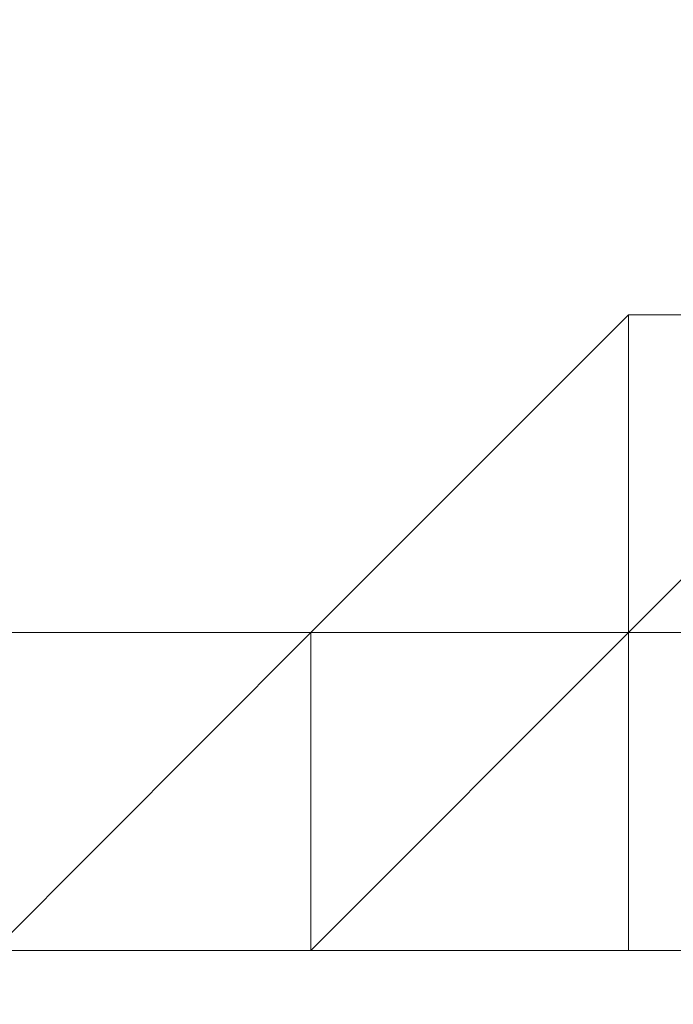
# Model space of a CAD drawing. Header units: inches. Extents: x -79624 to 52587, y -27526 to 10116.
# Tile 191 of 256: x 5658 to 5676, y -7273 to -7245. Entities that reach past the tile are written whole.
import ezdxf
from ezdxf import colors
from ezdxf.entities.mleader import LeaderData, LeaderLine
from ezdxf.math import Vec2, Vec3

# ---------------------------------------------------------------- set-up
doc = ezdxf.new("R2010")
doc.units = ezdxf.units.IN
doc.header["$MEASUREMENT"] = 0
doc.layers.add('- მექანიკური ნაწილი', color=7, linetype='Continuous', lineweight=18)
doc.layers.add('Dimensioning - General', color=7, linetype='Continuous')
doc.styles.add('CT', font='ARIALN.TTF', dxfattribs={"height": 200})
doc.styles.add('GENERATED_STYLE_1', font='txt')
doc.dimstyles.new('GENERATED_STYLE__1', dxfattribs={"dimtxt": 100, "dimasz": 76, "dimexe": 0.18, "dimexo": 0.0625, "dimgap": 0, "dimtad": 0, "dimdec": 0, "dimlfac": 0.1, "dimzin": 0, "dimdsep": 46, "dimtxsty": 'GENERATED_STYLE_1', "dimblk": 'ARROWHEAD_5', "dimblk1": 'ARROWHEAD_5', "dimblk2": 'ARROWHEAD_5', "dimcen": 0.09, "dimse1": 1, "dimse2": 1, "dimclrd": 7, "dimclre": 7, "dimclrt": 7, "dimadec": 0, "dimazin": 0, "dimtfac": 1, "dimtdec": 4, "dimtmove": 0, "dimatfit": 3, "dimfxl": 1, "dimtolj": 1, "dimtzin": 0, "dimarcsym": 0})

# ---------------------------------------------------------------- blocks, each defined once
blk = doc.blocks.new('ARROWHEAD_5')
at = {"linetype": 'Continuous', "lineweight": 0}
blk.add_hatch(color=0, dxfattribs=at).paths.add_polyline_path([(-1, 0.2679), (0, 0), (-1, -0.2679)])
at = {"color": 0, "linetype": 'Continuous', "lineweight": 0}
blk.add_line((0, 0), (-1, 0), dxfattribs=at)
blk = doc.blocks.new('*D249')
at = {"layer": 'Defpoints', "color": 0, "linetype": 'Continuous', "transparency": 16777216}
for p in [(358.556, 209.203), (25258.556, 209.203), (1258.556, -26125.722)]:
    blk.add_point(p, dxfattribs=at)
at = {"layer": 'Dimensioning - General', "color": 7, "linetype": 'Continuous', "lineweight": -2, "transparency": 16777216}
for p, q in [((358.556, 133.203), (358.556, -12795.724)), ((358.556, -26049.722), (358.556, -13148.104))]:
    blk.add_line(p, q, dxfattribs=at)
at = {"layer": 'Dimensioning - General', "color": 7, "linetype": 'Continuous', "lineweight": -2, "transparency": 16777216, "xscale": 76.00000000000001, "yscale": 76.00000000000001, "zscale": 76.00000000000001}
for p, rotation in [((358.556, 209.203), 90), ((358.556, -26125.722), 270)]:
    blk.add_blockref('ARROWHEAD_5', p, dxfattribs=dict(at, rotation=rotation))
at = {"layer": 'Dimensioning - General', "color": 7, "linetype": 'Continuous', "lineweight": 13, "transparency": 16777216, "insert": (358.556, -12971.914), "char_height": 100, "attachment_point": 5, "rotation": 90, "style": 'GENERATED_STYLE_1'}
blk.add_mtext('\\A1;2633', dxfattribs=at)
blk = doc.blocks.new('_DotSmall')
at = {"color": 0, "linetype": 'ByBlock', "const_width": 0.5}
blk.add_lwpolyline([(-0.0625, 0, 1), (0.0625, 0, 1)], format="xyb", close=True, dxfattribs=at)

msp = doc.modelspace()

# ---------------------------------------------------------------- linework, layer by layer
at = {"layer": '- მექანიკური ნაწილი', "color": 7, "lineweight": 0}
for points in [[(5639.14949, -7271.20737), (6330.76563, -7271.20737), (6339.74766, -7199.35115)], [(5639.14949, -7271.20737), (6330.76563, -7271.20737), (6339.74766, -7199.35115)], [(6330.76563, -7271.20737), (5639.14949, -7271.20737), (6330.76563, -7271.20737)]]:
    msp.add_lwpolyline(points, dxfattribs=at)
at = {"layer": '- მექანიკური ნაწილი', "lineweight": 0}
for points in [[(5675.0776, -7253.24331), (5675.0776, -7262.22534), (5666.09557, -7262.22534)], [(5675.0776, -7262.22534), (5675.0776, -7253.24331), (5666.09557, -7262.22534)], [(5675.0776, -7253.24331), (5675.0776, -7262.22534), (5666.09557, -7262.22534)], [(5675.0776, -7262.22534), (5675.0776, -7253.24331), (5666.09557, -7262.22534)], [(5675.0776, -7253.24331), (5675.0776, -7262.22534), (5666.09557, -7262.22534)], [(5675.0776, -7262.22534), (5675.0776, -7253.24331), (5666.09557, -7262.22534)], [(5684.05963, -7253.24331), (5684.05963, -7262.22534), (5675.0776, -7262.22534)], [(5675.0776, -7253.24331), (5684.05963, -7253.24331), (5675.0776, -7262.22534)], [(5684.05963, -7253.24331), (5675.0776, -7253.24331), (5675.0776, -7262.22534)], [(5684.05963, -7262.22534), (5684.05963, -7253.24331), (5675.0776, -7262.22534)], [(5684.05963, -7253.24331), (5684.05963, -7262.22534), (5675.0776, -7262.22534)], [(5675.0776, -7253.24331), (5684.05963, -7253.24331), (5675.0776, -7262.22534)], [(5684.05963, -7253.24331), (5675.0776, -7253.24331), (5675.0776, -7262.22534)], [(5684.05963, -7262.22534), (5684.05963, -7253.24331), (5675.0776, -7262.22534)], [(5684.05963, -7253.24331), (5684.05963, -7262.22534), (5675.0776, -7262.22534)], [(5675.0776, -7253.24331), (5684.05963, -7253.24331), (5675.0776, -7262.22534)], [(5684.05963, -7253.24331), (5675.0776, -7253.24331), (5675.0776, -7262.22534)], [(5684.05963, -7262.22534), (5684.05963, -7253.24331), (5675.0776, -7262.22534)], [(5666.09557, -7262.22534), (5666.09557, -7271.20737), (5657.11354, -7271.20737)], [(5666.09557, -7271.20737), (5666.09557, -7262.22534), (5657.11354, -7271.20737)], [(5666.09557, -7262.22534), (5666.09557, -7271.20737), (5657.11354, -7271.20737)], [(5666.09557, -7271.20737), (5666.09557, -7262.22534), (5657.11354, -7271.20737)], [(5666.09557, -7262.22534), (5666.09557, -7271.20737), (5657.11354, -7271.20737)], [(5666.09557, -7271.20737), (5666.09557, -7262.22534), (5657.11354, -7271.20737)], [(5675.0776, -7262.22534), (5666.09557, -7271.20737), (5666.09557, -7262.22534)], [(5675.0776, -7262.22534), (5666.09557, -7262.22534)]]:
    msp.add_lwpolyline(points, close=True, dxfattribs=at)
for points in [[(5675.0776, -7253.24331), (5666.09557, -7262.22534), (5675.0776, -7253.24331)], [(5675.0776, -7253.24331), (5666.09557, -7262.22534), (5675.0776, -7253.24331)], [(5675.0776, -7253.24331), (5666.09557, -7262.22534), (5675.0776, -7253.24331)], [(5675.0776, -7253.24331), (5666.09557, -7262.22534), (5675.0776, -7253.24331)], [(5675.0776, -7253.24331), (5666.09557, -7262.22534), (5675.0776, -7253.24331)], [(5675.0776, -7253.24331), (5666.09557, -7262.22534), (5675.0776, -7253.24331)], [(5675.0776, -7253.24331), (5666.09557, -7262.22534), (5675.0776, -7253.24331)], [(5675.0776, -7253.24331), (5666.09557, -7262.22534), (5675.0776, -7253.24331)], [(5675.0776, -7253.24331), (5666.09557, -7262.22534), (5675.0776, -7253.24331)], [(5675.0776, -7253.24331), (5666.09557, -7262.22534), (5675.0776, -7253.24331)], [(5675.0776, -7253.24331), (5666.09557, -7262.22534), (5675.0776, -7253.24331)], [(5675.0776, -7253.24331), (5666.09557, -7262.22534), (5675.0776, -7253.24331)], [(5675.0776, -7253.24331), (5666.09557, -7262.22534), (5675.0776, -7253.24331)], [(5675.0776, -7253.24331), (5666.09557, -7262.22534), (5675.0776, -7253.24331)], [(5675.0776, -7253.24331), (5666.09557, -7262.22534), (5675.0776, -7253.24331)], [(5675.0776, -7253.24331), (5666.09557, -7262.22534), (5675.0776, -7253.24331)], [(5675.0776, -7253.24331), (5666.09557, -7262.22534), (5675.0776, -7253.24331)], [(5675.0776, -7253.24331), (5666.09557, -7262.22534), (5675.0776, -7253.24331)], [(5675.0776, -7253.24331), (5666.09557, -7262.22534), (5675.0776, -7253.24331)], [(5675.0776, -7253.24331), (5666.09557, -7262.22534), (5675.0776, -7253.24331)], [(5675.0776, -7253.24331), (5666.09557, -7262.22534), (5675.0776, -7253.24331)], [(5684.05963, -7253.24331), (5675.0776, -7262.22534), (5684.05963, -7253.24331)], [(5684.05963, -7253.24331), (5675.0776, -7262.22534), (5684.05963, -7253.24331)], [(5675.0776, -7253.24331), (5675.0776, -7262.22534), (5675.0776, -7253.24331)], [(5675.0776, -7253.24331), (5675.0776, -7262.22534), (5675.0776, -7253.24331)], [(5675.0776, -7253.24331), (5675.0776, -7262.22534), (5675.0776, -7253.24331)], [(5675.0776, -7262.22534), (5675.0776, -7253.24331), (5675.0776, -7262.22534)], [(5675.0776, -7253.24331), (5675.0776, -7253.24331)], [(5675.0776, -7262.22534), (5675.0776, -7253.24331), (5675.0776, -7262.22534)], [(5684.05963, -7253.24331), (5675.0776, -7262.22534), (5684.05963, -7253.24331)], [(5684.05963, -7253.24331), (5675.0776, -7262.22534), (5684.05963, -7253.24331)], [(5684.05963, -7253.24331), (5675.0776, -7262.22534), (5684.05963, -7253.24331)], [(5684.05963, -7253.24331), (5675.0776, -7262.22534), (5684.05963, -7253.24331)], [(5684.05963, -7253.24331), (5675.0776, -7262.22534), (5684.05963, -7253.24331)], [(5684.05963, -7253.24331), (5675.0776, -7262.22534), (5684.05963, -7253.24331)], [(5675.0776, -7253.24331), (5684.05963, -7253.24331), (5675.0776, -7253.24331)], [(5675.0776, -7253.24331), (5675.0776, -7253.24331)], [(5684.05963, -7253.24331), (5675.0776, -7253.24331), (5684.05963, -7253.24331)], [(5675.0776, -7253.24331), (5675.0776, -7253.24331)], [(5684.05963, -7253.24331), (5675.0776, -7253.24331), (5684.05963, -7253.24331)], [(5675.0776, -7253.24331), (5675.0776, -7253.24331)], [(5684.05963, -7253.24331), (5675.0776, -7253.24331), (5684.05963, -7253.24331)], [(5675.0776, -7253.24331), (5675.0776, -7253.24331)], [(5684.05963, -7253.24331), (5675.0776, -7253.24331), (5684.05963, -7253.24331)], [(5675.0776, -7253.24331), (5675.0776, -7253.24331)], [(5684.05963, -7253.24331), (5675.0776, -7253.24331), (5684.05963, -7253.24331)], [(5675.0776, -7253.24331), (5675.0776, -7253.24331)], [(5684.05963, -7253.24331), (5675.0776, -7253.24331), (5684.05963, -7253.24331)], [(5675.0776, -7253.24331), (5675.0776, -7253.24331)], [(5684.05963, -7253.24331), (5675.0776, -7253.24331), (5684.05963, -7253.24331)], [(5675.0776, -7253.24331), (5675.0776, -7253.24331)], [(5684.05963, -7253.24331), (5675.0776, -7253.24331), (5684.05963, -7253.24331)], [(5675.0776, -7253.24331), (5675.0776, -7253.24331)], [(5684.05963, -7253.24331), (5675.0776, -7253.24331), (5684.05963, -7253.24331)], [(5675.0776, -7253.24331), (5675.0776, -7253.24331)], [(5684.05963, -7253.24331), (5675.0776, -7253.24331), (5684.05963, -7253.24331)], [(5675.0776, -7253.24331), (5675.0776, -7253.24331)], [(5684.05963, -7253.24331), (5675.0776, -7253.24331), (5684.05963, -7253.24331)], [(5675.0776, -7253.24331), (5675.0776, -7253.24331)], [(5684.05963, -7253.24331), (5675.0776, -7253.24331), (5684.05963, -7253.24331)], [(5675.0776, -7253.24331), (5684.05963, -7253.24331), (5675.0776, -7253.24331)], [(5684.05963, -7253.24331), (5675.0776, -7262.22534), (5684.05963, -7253.24331)], [(5684.05963, -7253.24331), (5675.0776, -7262.22534), (5684.05963, -7253.24331)], [(5675.0776, -7253.24331), (5675.0776, -7262.22534), (5675.0776, -7253.24331)], [(5675.0776, -7253.24331), (5675.0776, -7262.22534), (5675.0776, -7253.24331)], [(5675.0776, -7253.24331), (5675.0776, -7262.22534), (5675.0776, -7253.24331)], [(5675.0776, -7262.22534), (5675.0776, -7253.24331), (5675.0776, -7262.22534)], [(5675.0776, -7253.24331), (5675.0776, -7253.24331)], [(5675.0776, -7262.22534), (5675.0776, -7253.24331), (5675.0776, -7262.22534)], [(5684.05963, -7253.24331), (5675.0776, -7262.22534), (5684.05963, -7253.24331)], [(5684.05963, -7253.24331), (5675.0776, -7262.22534), (5684.05963, -7253.24331)], [(5684.05963, -7253.24331), (5675.0776, -7262.22534), (5684.05963, -7253.24331)], [(5684.05963, -7253.24331), (5675.0776, -7262.22534), (5684.05963, -7253.24331)], [(5684.05963, -7253.24331), (5675.0776, -7262.22534), (5684.05963, -7253.24331)], [(5684.05963, -7253.24331), (5675.0776, -7262.22534), (5684.05963, -7253.24331)], [(5675.0776, -7253.24331), (5684.05963, -7253.24331), (5675.0776, -7253.24331)], [(5675.0776, -7253.24331), (5675.0776, -7253.24331)], [(5684.05963, -7253.24331), (5675.0776, -7253.24331), (5684.05963, -7253.24331)], [(5675.0776, -7253.24331), (5675.0776, -7253.24331)], [(5684.05963, -7253.24331), (5675.0776, -7253.24331), (5684.05963, -7253.24331)], [(5675.0776, -7253.24331), (5675.0776, -7253.24331)], [(5684.05963, -7253.24331), (5675.0776, -7253.24331), (5684.05963, -7253.24331)], [(5675.0776, -7253.24331), (5675.0776, -7253.24331)], [(5684.05963, -7253.24331), (5675.0776, -7253.24331), (5684.05963, -7253.24331)], [(5675.0776, -7253.24331), (5675.0776, -7253.24331)], [(5684.05963, -7253.24331), (5675.0776, -7253.24331), (5684.05963, -7253.24331)], [(5675.0776, -7253.24331), (5675.0776, -7253.24331)], [(5684.05963, -7253.24331), (5675.0776, -7253.24331), (5684.05963, -7253.24331)], [(5675.0776, -7253.24331), (5675.0776, -7253.24331)], [(5684.05963, -7253.24331), (5675.0776, -7253.24331), (5684.05963, -7253.24331)], [(5675.0776, -7253.24331), (5675.0776, -7253.24331)], [(5684.05963, -7253.24331), (5675.0776, -7253.24331), (5684.05963, -7253.24331)], [(5675.0776, -7253.24331), (5675.0776, -7253.24331)], [(5684.05963, -7253.24331), (5675.0776, -7253.24331), (5684.05963, -7253.24331)], [(5675.0776, -7253.24331), (5675.0776, -7253.24331)], [(5684.05963, -7253.24331), (5675.0776, -7253.24331), (5684.05963, -7253.24331)], [(5675.0776, -7253.24331), (5675.0776, -7253.24331)], [(5684.05963, -7253.24331), (5675.0776, -7253.24331), (5684.05963, -7253.24331)], [(5675.0776, -7253.24331), (5675.0776, -7253.24331)], [(5684.05963, -7253.24331), (5675.0776, -7253.24331), (5684.05963, -7253.24331)], [(5675.0776, -7253.24331), (5684.05963, -7253.24331), (5675.0776, -7253.24331)], [(5684.05963, -7253.24331), (5675.0776, -7262.22534), (5684.05963, -7253.24331)], [(5684.05963, -7253.24331), (5675.0776, -7262.22534), (5684.05963, -7253.24331)], [(5675.0776, -7253.24331), (5675.0776, -7262.22534), (5675.0776, -7253.24331)], [(5675.0776, -7253.24331), (5675.0776, -7262.22534), (5675.0776, -7253.24331)], [(5675.0776, -7253.24331), (5675.0776, -7262.22534), (5675.0776, -7253.24331)], [(5675.0776, -7262.22534), (5675.0776, -7253.24331), (5675.0776, -7262.22534)], [(5675.0776, -7253.24331), (5675.0776, -7253.24331)], [(5675.0776, -7262.22534), (5675.0776, -7253.24331), (5675.0776, -7262.22534)], [(5684.05963, -7253.24331), (5675.0776, -7262.22534), (5684.05963, -7253.24331)], [(5684.05963, -7253.24331), (5675.0776, -7262.22534), (5684.05963, -7253.24331)], [(5684.05963, -7253.24331), (5675.0776, -7262.22534), (5684.05963, -7253.24331)], [(5684.05963, -7253.24331), (5675.0776, -7262.22534), (5684.05963, -7253.24331)], [(5684.05963, -7253.24331), (5675.0776, -7262.22534), (5684.05963, -7253.24331)], [(5684.05963, -7253.24331), (5675.0776, -7262.22534), (5684.05963, -7253.24331)], [(5675.0776, -7253.24331), (5684.05963, -7253.24331), (5675.0776, -7253.24331)], [(5675.0776, -7253.24331), (5675.0776, -7253.24331)], [(5684.05963, -7253.24331), (5675.0776, -7253.24331), (5684.05963, -7253.24331)], [(5675.0776, -7253.24331), (5675.0776, -7253.24331)], [(5684.05963, -7253.24331), (5675.0776, -7253.24331), (5684.05963, -7253.24331)], [(5675.0776, -7253.24331), (5675.0776, -7253.24331)], [(5684.05963, -7253.24331), (5675.0776, -7253.24331), (5684.05963, -7253.24331)], [(5675.0776, -7253.24331), (5675.0776, -7253.24331)], [(5684.05963, -7253.24331), (5675.0776, -7253.24331), (5684.05963, -7253.24331)], [(5675.0776, -7253.24331), (5675.0776, -7253.24331)], [(5684.05963, -7253.24331), (5675.0776, -7253.24331), (5684.05963, -7253.24331)], [(5675.0776, -7253.24331), (5675.0776, -7253.24331)], [(5684.05963, -7253.24331), (5675.0776, -7253.24331), (5684.05963, -7253.24331)], [(5675.0776, -7253.24331), (5675.0776, -7253.24331)], [(5684.05963, -7253.24331), (5675.0776, -7253.24331), (5684.05963, -7253.24331)], [(5675.0776, -7253.24331), (5675.0776, -7253.24331)], [(5684.05963, -7253.24331), (5675.0776, -7253.24331), (5684.05963, -7253.24331)], [(5675.0776, -7253.24331), (5675.0776, -7253.24331)], [(5684.05963, -7253.24331), (5675.0776, -7253.24331), (5684.05963, -7253.24331)], [(5675.0776, -7253.24331), (5675.0776, -7253.24331)], [(5684.05963, -7253.24331), (5675.0776, -7253.24331), (5684.05963, -7253.24331)], [(5675.0776, -7253.24331), (5675.0776, -7253.24331)], [(5684.05963, -7253.24331), (5675.0776, -7253.24331), (5684.05963, -7253.24331)], [(5675.0776, -7253.24331), (5675.0776, -7253.24331)], [(5684.05963, -7253.24331), (5675.0776, -7253.24331), (5684.05963, -7253.24331)], [(5675.0776, -7253.24331), (5684.05963, -7253.24331), (5675.0776, -7253.24331)], [(5666.09557, -7262.22534), (5657.11354, -7271.20737)], [(5657.11354, -7262.22534), (5666.09557, -7262.22534)], [(5666.09557, -7262.22534), (5657.11354, -7262.22534), (5666.09557, -7262.22534)], [(5666.09557, -7262.22534), (5657.11354, -7262.22534), (5666.09557, -7262.22534)], [(5666.09557, -7262.22534), (5657.11354, -7262.22534), (5666.09557, -7262.22534)], [(5666.09557, -7262.22534), (5657.11354, -7262.22534), (5666.09557, -7262.22534)], [(5666.09557, -7262.22534), (5657.11354, -7262.22534), (5666.09557, -7262.22534)], [(5666.09557, -7262.22534), (5657.11354, -7262.22534), (5666.09557, -7262.22534)], [(5666.09557, -7262.22534), (5657.11354, -7262.22534), (5666.09557, -7262.22534)], [(5666.09557, -7262.22534), (5657.11354, -7262.22534), (5666.09557, -7262.22534)], [(5666.09557, -7262.22534), (5657.11354, -7262.22534), (5666.09557, -7262.22534)], [(5666.09557, -7262.22534), (5657.11354, -7262.22534), (5666.09557, -7262.22534)], [(5666.09557, -7262.22534), (5657.11354, -7262.22534), (5666.09557, -7262.22534)], [(5666.09557, -7262.22534), (5657.11354, -7262.22534), (5666.09557, -7262.22534)], [(5666.09557, -7262.22534), (5657.11354, -7262.22534), (5666.09557, -7262.22534)], [(5666.09557, -7262.22534), (5657.11354, -7262.22534), (5666.09557, -7262.22534)], [(5666.09557, -7262.22534), (5657.11354, -7262.22534), (5666.09557, -7262.22534)], [(5666.09557, -7262.22534), (5657.11354, -7262.22534), (5666.09557, -7262.22534)], [(5666.09557, -7262.22534), (5657.11354, -7262.22534), (5666.09557, -7262.22534)], [(5666.09557, -7262.22534), (5657.11354, -7262.22534), (5666.09557, -7262.22534)], [(5666.09557, -7262.22534), (5657.11354, -7262.22534), (5666.09557, -7262.22534)], [(5666.09557, -7262.22534), (5657.11354, -7262.22534), (5666.09557, -7262.22534)], [(5666.09557, -7262.22534), (5657.11354, -7262.22534), (5666.09557, -7262.22534)], [(5666.09557, -7262.22534), (5657.11354, -7262.22534)], [(5657.11354, -7271.20737), (5666.09557, -7262.22534)], [(5666.09557, -7262.22534), (5657.11354, -7271.20737)], [(5657.11354, -7262.22534), (5666.09557, -7262.22534)], [(5666.09557, -7262.22534), (5657.11354, -7262.22534), (5666.09557, -7262.22534)], [(5666.09557, -7262.22534), (5657.11354, -7262.22534), (5666.09557, -7262.22534)], [(5666.09557, -7262.22534), (5657.11354, -7262.22534), (5666.09557, -7262.22534)], [(5666.09557, -7262.22534), (5657.11354, -7262.22534), (5666.09557, -7262.22534)], [(5666.09557, -7262.22534), (5657.11354, -7262.22534), (5666.09557, -7262.22534)], [(5666.09557, -7262.22534), (5657.11354, -7262.22534), (5666.09557, -7262.22534)], [(5666.09557, -7262.22534), (5657.11354, -7262.22534), (5666.09557, -7262.22534)], [(5666.09557, -7262.22534), (5657.11354, -7262.22534), (5666.09557, -7262.22534)], [(5666.09557, -7262.22534), (5657.11354, -7262.22534), (5666.09557, -7262.22534)], [(5666.09557, -7262.22534), (5657.11354, -7262.22534), (5666.09557, -7262.22534)], [(5666.09557, -7262.22534), (5657.11354, -7262.22534), (5666.09557, -7262.22534)], [(5666.09557, -7262.22534), (5657.11354, -7262.22534), (5666.09557, -7262.22534)], [(5666.09557, -7262.22534), (5657.11354, -7262.22534), (5666.09557, -7262.22534)], [(5666.09557, -7262.22534), (5657.11354, -7262.22534), (5666.09557, -7262.22534)], [(5666.09557, -7262.22534), (5657.11354, -7262.22534), (5666.09557, -7262.22534)], [(5666.09557, -7262.22534), (5657.11354, -7262.22534), (5666.09557, -7262.22534)], [(5666.09557, -7262.22534), (5657.11354, -7262.22534), (5666.09557, -7262.22534)], [(5666.09557, -7262.22534), (5657.11354, -7262.22534), (5666.09557, -7262.22534)], [(5666.09557, -7262.22534), (5657.11354, -7262.22534), (5666.09557, -7262.22534)], [(5666.09557, -7262.22534), (5657.11354, -7262.22534), (5666.09557, -7262.22534)], [(5666.09557, -7262.22534), (5657.11354, -7262.22534), (5666.09557, -7262.22534)], [(5666.09557, -7262.22534), (5657.11354, -7262.22534)], [(5657.11354, -7271.20737), (5666.09557, -7262.22534)], [(5666.09557, -7262.22534), (5657.11354, -7271.20737)], [(5657.11354, -7262.22534), (5666.09557, -7262.22534)], [(5666.09557, -7262.22534), (5657.11354, -7262.22534), (5666.09557, -7262.22534)], [(5666.09557, -7262.22534), (5657.11354, -7262.22534), (5666.09557, -7262.22534)], [(5666.09557, -7262.22534), (5657.11354, -7262.22534), (5666.09557, -7262.22534)], [(5666.09557, -7262.22534), (5657.11354, -7262.22534), (5666.09557, -7262.22534)], [(5666.09557, -7262.22534), (5657.11354, -7262.22534), (5666.09557, -7262.22534)], [(5666.09557, -7262.22534), (5657.11354, -7262.22534), (5666.09557, -7262.22534)], [(5666.09557, -7262.22534), (5657.11354, -7262.22534), (5666.09557, -7262.22534)], [(5666.09557, -7262.22534), (5657.11354, -7262.22534), (5666.09557, -7262.22534)], [(5666.09557, -7262.22534), (5657.11354, -7262.22534), (5666.09557, -7262.22534)], [(5666.09557, -7262.22534), (5657.11354, -7262.22534), (5666.09557, -7262.22534)], [(5666.09557, -7262.22534), (5657.11354, -7262.22534), (5666.09557, -7262.22534)], [(5666.09557, -7262.22534), (5657.11354, -7262.22534), (5666.09557, -7262.22534)], [(5666.09557, -7262.22534), (5657.11354, -7262.22534), (5666.09557, -7262.22534)], [(5666.09557, -7262.22534), (5657.11354, -7262.22534), (5666.09557, -7262.22534)], [(5666.09557, -7262.22534), (5657.11354, -7262.22534), (5666.09557, -7262.22534)], [(5666.09557, -7262.22534), (5657.11354, -7262.22534), (5666.09557, -7262.22534)], [(5666.09557, -7262.22534), (5657.11354, -7262.22534), (5666.09557, -7262.22534)], [(5666.09557, -7262.22534), (5657.11354, -7262.22534), (5666.09557, -7262.22534)], [(5666.09557, -7262.22534), (5657.11354, -7262.22534), (5666.09557, -7262.22534)], [(5666.09557, -7262.22534), (5657.11354, -7262.22534), (5666.09557, -7262.22534)], [(5666.09557, -7262.22534), (5657.11354, -7262.22534), (5666.09557, -7262.22534)], [(5666.09557, -7262.22534), (5657.11354, -7262.22534)], [(5657.11354, -7271.20737), (5666.09557, -7262.22534)], [(5675.0776, -7262.22534), (5666.09557, -7271.20737), (5675.0776, -7262.22534)], [(5675.0776, -7262.22534), (5666.09557, -7271.20737), (5675.0776, -7262.22534)], [(5675.0776, -7262.22534), (5666.09557, -7271.20737), (5675.0776, -7262.22534)], [(5675.0776, -7262.22534), (5666.09557, -7271.20737), (5675.0776, -7262.22534)], [(5675.0776, -7262.22534), (5666.09557, -7271.20737), (5675.0776, -7262.22534)], [(5666.09557, -7271.20737), (5666.09557, -7262.22534)], [(5675.0776, -7262.22534), (5666.09557, -7271.20737)], [(5666.09557, -7262.22534), (5675.0776, -7262.22534)], [(5666.09557, -7262.22534), (5675.0776, -7262.22534), (5666.09557, -7262.22534)], [(5666.09557, -7262.22534), (5666.09557, -7262.22534)], [(5666.09557, -7262.22534), (5675.0776, -7262.22534)], [(5666.09557, -7262.22534), (5675.0776, -7262.22534)], [(5666.09557, -7262.22534), (5666.09557, -7262.22534)], [(5675.0776, -7262.22534), (5666.09557, -7262.22534), (5675.0776, -7262.22534)], [(5666.09557, -7262.22534), (5666.09557, -7262.22534)], [(5675.0776, -7262.22534), (5666.09557, -7262.22534), (5675.0776, -7262.22534)], [(5666.09557, -7262.22534), (5666.09557, -7262.22534)], [(5675.0776, -7262.22534), (5666.09557, -7262.22534), (5675.0776, -7262.22534)], [(5666.09557, -7262.22534), (5666.09557, -7271.20737)], [(5675.0776, -7262.22534), (5666.09557, -7262.22534)], [(5666.09557, -7271.20737), (5675.0776, -7262.22534)], [(5675.0776, -7262.22534), (5666.09557, -7271.20737), (5675.0776, -7262.22534)], [(5675.0776, -7262.22534), (5666.09557, -7271.20737), (5675.0776, -7262.22534)], [(5666.09557, -7262.22534), (5675.0776, -7262.22534), (5666.09557, -7262.22534)], [(5666.09557, -7262.22534), (5666.09557, -7262.22534)], [(5675.0776, -7262.22534), (5666.09557, -7262.22534), (5675.0776, -7262.22534)], [(5666.09557, -7262.22534), (5666.09557, -7262.22534)], [(5675.0776, -7262.22534), (5666.09557, -7262.22534), (5675.0776, -7262.22534)], [(5666.09557, -7262.22534), (5666.09557, -7262.22534)], [(5675.0776, -7262.22534), (5666.09557, -7262.22534), (5675.0776, -7262.22534)], [(5666.09557, -7262.22534), (5666.09557, -7262.22534)], [(5675.0776, -7262.22534), (5666.09557, -7262.22534), (5675.0776, -7262.22534)], [(5666.09557, -7262.22534), (5666.09557, -7262.22534)], [(5675.0776, -7262.22534), (5666.09557, -7262.22534), (5675.0776, -7262.22534)], [(5666.09557, -7262.22534), (5666.09557, -7262.22534)], [(5675.0776, -7262.22534), (5666.09557, -7262.22534), (5675.0776, -7262.22534)], [(5666.09557, -7262.22534), (5666.09557, -7262.22534)], [(5666.09557, -7262.22534), (5666.09557, -7262.22534)], [(5666.09557, -7262.22534), (5666.09557, -7262.22534)], [(5666.09557, -7262.22534), (5666.09557, -7262.22534)], [(5666.09557, -7262.22534), (5666.09557, -7262.22534)], [(5666.09557, -7262.22534), (5666.09557, -7262.22534)], [(5666.09557, -7262.22534), (5666.09557, -7262.22534)], [(5666.09557, -7262.22534), (5666.09557, -7262.22534)], [(5666.09557, -7262.22534), (5666.09557, -7262.22534)], [(5666.09557, -7262.22534), (5666.09557, -7262.22534)], [(5675.0776, -7262.22534), (5666.09557, -7262.22534), (5675.0776, -7262.22534)], [(5666.09557, -7262.22534), (5666.09557, -7262.22534)], [(5675.0776, -7262.22534), (5666.09557, -7262.22534), (5675.0776, -7262.22534)], [(5666.09557, -7262.22534), (5666.09557, -7262.22534)], [(5675.0776, -7262.22534), (5666.09557, -7262.22534), (5675.0776, -7262.22534)], [(5666.09557, -7262.22534), (5675.0776, -7262.22534), (5666.09557, -7262.22534)], [(5675.0776, -7262.22534), (5666.09557, -7271.20737), (5675.0776, -7262.22534)], [(5675.0776, -7262.22534), (5666.09557, -7271.20737), (5675.0776, -7262.22534)], [(5675.0776, -7262.22534), (5666.09557, -7271.20737), (5675.0776, -7262.22534)], [(5675.0776, -7262.22534), (5666.09557, -7271.20737), (5675.0776, -7262.22534)], [(5675.0776, -7262.22534), (5666.09557, -7271.20737), (5675.0776, -7262.22534)], [(5666.09557, -7262.22534), (5675.0776, -7262.22534)], [(5666.09557, -7262.22534), (5675.0776, -7262.22534), (5666.09557, -7262.22534)], [(5666.09557, -7262.22534), (5666.09557, -7262.22534)], [(5666.09557, -7262.22534), (5675.0776, -7262.22534)], [(5666.09557, -7262.22534), (5675.0776, -7262.22534)], [(5666.09557, -7262.22534), (5666.09557, -7262.22534)], [(5675.0776, -7262.22534), (5666.09557, -7262.22534), (5675.0776, -7262.22534)], [(5666.09557, -7262.22534), (5666.09557, -7262.22534)], [(5675.0776, -7262.22534), (5666.09557, -7262.22534), (5675.0776, -7262.22534)], [(5666.09557, -7262.22534), (5666.09557, -7262.22534)], [(5675.0776, -7262.22534), (5666.09557, -7262.22534), (5675.0776, -7262.22534)], [(5666.09557, -7262.22534), (5666.09557, -7271.20737)], [(5675.0776, -7262.22534), (5666.09557, -7262.22534)], [(5666.09557, -7271.20737), (5675.0776, -7262.22534)], [(5675.0776, -7262.22534), (5666.09557, -7271.20737), (5675.0776, -7262.22534)], [(5675.0776, -7262.22534), (5666.09557, -7271.20737), (5675.0776, -7262.22534)], [(5666.09557, -7262.22534), (5675.0776, -7262.22534), (5666.09557, -7262.22534)], [(5666.09557, -7262.22534), (5666.09557, -7262.22534)], [(5675.0776, -7262.22534), (5666.09557, -7262.22534), (5675.0776, -7262.22534)], [(5666.09557, -7262.22534), (5666.09557, -7262.22534)], [(5675.0776, -7262.22534), (5666.09557, -7262.22534), (5675.0776, -7262.22534)], [(5666.09557, -7262.22534), (5666.09557, -7262.22534)], [(5675.0776, -7262.22534), (5666.09557, -7262.22534), (5675.0776, -7262.22534)], [(5666.09557, -7262.22534), (5666.09557, -7262.22534)], [(5675.0776, -7262.22534), (5666.09557, -7262.22534), (5675.0776, -7262.22534)], [(5666.09557, -7262.22534), (5666.09557, -7262.22534)], [(5675.0776, -7262.22534), (5666.09557, -7262.22534), (5675.0776, -7262.22534)], [(5666.09557, -7262.22534), (5666.09557, -7262.22534)], [(5675.0776, -7262.22534), (5666.09557, -7262.22534), (5675.0776, -7262.22534)], [(5666.09557, -7262.22534), (5666.09557, -7262.22534)], [(5666.09557, -7262.22534), (5666.09557, -7262.22534)], [(5666.09557, -7262.22534), (5666.09557, -7262.22534)], [(5666.09557, -7262.22534), (5666.09557, -7262.22534)], [(5666.09557, -7262.22534), (5666.09557, -7262.22534)], [(5666.09557, -7262.22534), (5666.09557, -7262.22534)], [(5666.09557, -7262.22534), (5666.09557, -7262.22534)], [(5666.09557, -7262.22534), (5666.09557, -7262.22534)], [(5666.09557, -7262.22534), (5666.09557, -7262.22534)], [(5666.09557, -7262.22534), (5666.09557, -7262.22534)], [(5675.0776, -7262.22534), (5666.09557, -7262.22534), (5675.0776, -7262.22534)], [(5666.09557, -7262.22534), (5666.09557, -7262.22534)], [(5675.0776, -7262.22534), (5666.09557, -7262.22534), (5675.0776, -7262.22534)], [(5666.09557, -7262.22534), (5666.09557, -7262.22534)], [(5675.0776, -7262.22534), (5666.09557, -7262.22534), (5675.0776, -7262.22534)], [(5666.09557, -7262.22534), (5675.0776, -7262.22534), (5666.09557, -7262.22534)], [(5675.0776, -7262.22534), (5666.09557, -7271.20737), (5675.0776, -7262.22534)], [(5675.0776, -7262.22534), (5666.09557, -7271.20737), (5675.0776, -7262.22534)], [(5675.0776, -7262.22534), (5666.09557, -7271.20737), (5675.0776, -7262.22534)], [(5675.0776, -7262.22534), (5666.09557, -7271.20737), (5675.0776, -7262.22534)], [(5675.0776, -7262.22534), (5666.09557, -7271.20737), (5675.0776, -7262.22534)], [(5666.09557, -7271.20737), (5666.09557, -7262.22534)], [(5675.0776, -7262.22534), (5666.09557, -7271.20737)], [(5666.09557, -7262.22534), (5675.0776, -7262.22534), (5666.09557, -7262.22534)], [(5666.09557, -7262.22534), (5666.09557, -7262.22534)], [(5666.09557, -7262.22534), (5666.09557, -7262.22534)], [(5675.0776, -7262.22534), (5666.09557, -7262.22534), (5675.0776, -7262.22534)], [(5666.09557, -7262.22534), (5666.09557, -7262.22534)], [(5675.0776, -7262.22534), (5666.09557, -7262.22534), (5675.0776, -7262.22534)], [(5666.09557, -7262.22534), (5666.09557, -7262.22534)], [(5675.0776, -7262.22534), (5666.09557, -7262.22534), (5675.0776, -7262.22534)], [(5666.09557, -7262.22534), (5666.09557, -7271.20737)], [(5675.0776, -7262.22534), (5666.09557, -7262.22534)], [(5666.09557, -7271.20737), (5675.0776, -7262.22534)], [(5675.0776, -7262.22534), (5666.09557, -7271.20737), (5675.0776, -7262.22534)], [(5675.0776, -7262.22534), (5666.09557, -7271.20737), (5675.0776, -7262.22534)], [(5666.09557, -7262.22534), (5675.0776, -7262.22534), (5666.09557, -7262.22534)], [(5666.09557, -7262.22534), (5666.09557, -7262.22534)], [(5675.0776, -7262.22534), (5666.09557, -7262.22534), (5675.0776, -7262.22534)], [(5666.09557, -7262.22534), (5666.09557, -7262.22534)], [(5675.0776, -7262.22534), (5666.09557, -7262.22534), (5675.0776, -7262.22534)], [(5666.09557, -7262.22534), (5666.09557, -7262.22534)], [(5675.0776, -7262.22534), (5666.09557, -7262.22534), (5675.0776, -7262.22534)], [(5666.09557, -7262.22534), (5666.09557, -7262.22534)], [(5675.0776, -7262.22534), (5666.09557, -7262.22534), (5675.0776, -7262.22534)], [(5666.09557, -7262.22534), (5666.09557, -7262.22534)], [(5675.0776, -7262.22534), (5666.09557, -7262.22534), (5675.0776, -7262.22534)], [(5666.09557, -7262.22534), (5666.09557, -7262.22534)], [(5675.0776, -7262.22534), (5666.09557, -7262.22534), (5675.0776, -7262.22534)], [(5666.09557, -7262.22534), (5666.09557, -7262.22534)], [(5666.09557, -7262.22534), (5666.09557, -7262.22534)], [(5666.09557, -7262.22534), (5666.09557, -7262.22534)], [(5666.09557, -7262.22534), (5666.09557, -7262.22534)], [(5666.09557, -7262.22534), (5666.09557, -7262.22534)], [(5666.09557, -7262.22534), (5666.09557, -7262.22534)], [(5666.09557, -7262.22534), (5666.09557, -7262.22534)], [(5666.09557, -7262.22534), (5666.09557, -7262.22534)], [(5666.09557, -7262.22534), (5666.09557, -7262.22534)], [(5666.09557, -7262.22534), (5666.09557, -7262.22534)], [(5675.0776, -7262.22534), (5666.09557, -7262.22534), (5675.0776, -7262.22534)], [(5666.09557, -7262.22534), (5666.09557, -7262.22534)], [(5675.0776, -7262.22534), (5666.09557, -7262.22534), (5675.0776, -7262.22534)], [(5666.09557, -7262.22534), (5666.09557, -7262.22534)], [(5675.0776, -7262.22534), (5666.09557, -7262.22534), (5675.0776, -7262.22534)], [(5666.09557, -7262.22534), (5675.0776, -7262.22534), (5666.09557, -7262.22534)], [(5675.0776, -7271.20737), (5675.0776, -7262.22534), (5675.0776, -7271.20737)], [(5675.0776, -7262.22534), (5675.0776, -7262.22534)], [(5675.0776, -7262.22534), (5684.05963, -7262.22534), (5675.0776, -7262.22534)], [(5675.0776, -7271.20737), (5675.0776, -7262.22534), (5675.0776, -7271.20737)], [(5675.0776, -7262.22534), (5675.0776, -7262.22534)], [(5675.0776, -7262.22534), (5684.05963, -7262.22534), (5675.0776, -7262.22534)], [(5675.0776, -7262.22534), (5675.0776, -7262.22534)], [(5675.0776, -7262.22534), (5675.0776, -7262.22534)], [(5684.05963, -7262.22534), (5675.0776, -7262.22534), (5684.05963, -7262.22534)], [(5675.0776, -7262.22534), (5675.0776, -7262.22534)], [(5684.05963, -7262.22534), (5675.0776, -7262.22534), (5684.05963, -7262.22534)], [(5675.0776, -7262.22534), (5675.0776, -7262.22534)], [(5684.05963, -7262.22534), (5675.0776, -7262.22534), (5684.05963, -7262.22534)], [(5675.0776, -7262.22534), (5675.0776, -7262.22534)], [(5684.05963, -7262.22534), (5675.0776, -7262.22534), (5684.05963, -7262.22534)], [(5675.0776, -7262.22534), (5675.0776, -7262.22534)], [(5684.05963, -7262.22534), (5675.0776, -7262.22534), (5684.05963, -7262.22534)], [(5675.0776, -7262.22534), (5675.0776, -7262.22534)], [(5684.05963, -7262.22534), (5675.0776, -7262.22534), (5684.05963, -7262.22534)], [(5675.0776, -7262.22534), (5675.0776, -7262.22534)], [(5675.0776, -7262.22534), (5675.0776, -7262.22534)], [(5675.0776, -7262.22534), (5675.0776, -7262.22534)], [(5675.0776, -7262.22534), (5675.0776, -7262.22534)], [(5675.0776, -7262.22534), (5675.0776, -7262.22534)], [(5675.0776, -7262.22534), (5675.0776, -7262.22534)], [(5675.0776, -7262.22534), (5675.0776, -7262.22534)], [(5675.0776, -7262.22534), (5675.0776, -7262.22534)], [(5675.0776, -7262.22534), (5675.0776, -7262.22534)], [(5675.0776, -7262.22534), (5675.0776, -7262.22534)], [(5675.0776, -7262.22534), (5675.0776, -7262.22534)], [(5675.0776, -7262.22534), (5675.0776, -7262.22534)], [(5675.0776, -7262.22534), (5675.0776, -7262.22534)], [(5675.0776, -7262.22534), (5675.0776, -7262.22534)], [(5675.0776, -7262.22534), (5675.0776, -7262.22534)], [(5675.0776, -7262.22534), (5675.0776, -7262.22534)], [(5684.05963, -7262.22534), (5675.0776, -7262.22534), (5684.05963, -7262.22534)], [(5675.0776, -7262.22534), (5675.0776, -7262.22534)], [(5684.05963, -7262.22534), (5675.0776, -7262.22534), (5684.05963, -7262.22534)], [(5675.0776, -7262.22534), (5675.0776, -7262.22534)], [(5675.0776, -7262.22534), (5675.0776, -7262.22534)], [(5684.05963, -7262.22534), (5675.0776, -7262.22534), (5684.05963, -7262.22534)], [(5675.0776, -7262.22534), (5675.0776, -7262.22534)], [(5684.05963, -7262.22534), (5675.0776, -7262.22534), (5684.05963, -7262.22534)], [(5675.0776, -7262.22534), (5675.0776, -7262.22534)], [(5684.05963, -7262.22534), (5675.0776, -7262.22534), (5684.05963, -7262.22534)], [(5675.0776, -7262.22534), (5675.0776, -7262.22534)], [(5684.05963, -7262.22534), (5675.0776, -7262.22534), (5684.05963, -7262.22534)], [(5675.0776, -7262.22534), (5675.0776, -7262.22534)], [(5684.05963, -7262.22534), (5675.0776, -7262.22534), (5684.05963, -7262.22534)], [(5675.0776, -7262.22534), (5675.0776, -7262.22534)], [(5684.05963, -7262.22534), (5675.0776, -7262.22534), (5684.05963, -7262.22534)], [(5675.0776, -7262.22534), (5675.0776, -7262.22534)], [(5675.0776, -7262.22534), (5675.0776, -7262.22534)], [(5675.0776, -7262.22534), (5675.0776, -7262.22534)], [(5675.0776, -7262.22534), (5675.0776, -7262.22534)], [(5675.0776, -7262.22534), (5675.0776, -7262.22534)], [(5675.0776, -7262.22534), (5675.0776, -7262.22534)], [(5675.0776, -7262.22534), (5675.0776, -7262.22534)], [(5675.0776, -7262.22534), (5675.0776, -7262.22534)], [(5675.0776, -7262.22534), (5675.0776, -7262.22534)], [(5675.0776, -7262.22534), (5675.0776, -7262.22534)], [(5675.0776, -7262.22534), (5675.0776, -7262.22534)], [(5675.0776, -7262.22534), (5675.0776, -7262.22534)], [(5675.0776, -7262.22534), (5675.0776, -7262.22534)], [(5675.0776, -7262.22534), (5675.0776, -7262.22534)], [(5675.0776, -7262.22534), (5675.0776, -7262.22534)], [(5675.0776, -7262.22534), (5675.0776, -7262.22534)], [(5684.05963, -7262.22534), (5675.0776, -7262.22534), (5684.05963, -7262.22534)], [(5675.0776, -7262.22534), (5675.0776, -7262.22534)], [(5684.05963, -7262.22534), (5675.0776, -7262.22534), (5684.05963, -7262.22534)], [(5675.0776, -7262.22534), (5675.0776, -7262.22534)], [(5675.0776, -7262.22534), (5675.0776, -7262.22534)], [(5684.05963, -7262.22534), (5675.0776, -7262.22534), (5684.05963, -7262.22534)], [(5675.0776, -7262.22534), (5675.0776, -7262.22534)], [(5684.05963, -7262.22534), (5675.0776, -7262.22534), (5684.05963, -7262.22534)], [(5675.0776, -7262.22534), (5675.0776, -7262.22534)], [(5684.05963, -7262.22534), (5675.0776, -7262.22534), (5684.05963, -7262.22534)], [(5675.0776, -7262.22534), (5675.0776, -7262.22534)], [(5684.05963, -7262.22534), (5675.0776, -7262.22534), (5684.05963, -7262.22534)], [(5675.0776, -7262.22534), (5675.0776, -7262.22534)], [(5684.05963, -7262.22534), (5675.0776, -7262.22534), (5684.05963, -7262.22534)], [(5675.0776, -7262.22534), (5675.0776, -7262.22534)], [(5684.05963, -7262.22534), (5675.0776, -7262.22534), (5684.05963, -7262.22534)], [(5675.0776, -7262.22534), (5675.0776, -7262.22534)], [(5675.0776, -7262.22534), (5675.0776, -7262.22534)], [(5675.0776, -7262.22534), (5675.0776, -7262.22534)], [(5675.0776, -7262.22534), (5675.0776, -7262.22534)], [(5675.0776, -7262.22534), (5675.0776, -7262.22534)], [(5675.0776, -7262.22534), (5675.0776, -7262.22534)], [(5675.0776, -7262.22534), (5675.0776, -7262.22534)], [(5675.0776, -7262.22534), (5675.0776, -7262.22534)], [(5675.0776, -7262.22534), (5675.0776, -7262.22534)], [(5675.0776, -7262.22534), (5675.0776, -7262.22534)], [(5675.0776, -7262.22534), (5675.0776, -7262.22534)], [(5675.0776, -7262.22534), (5675.0776, -7262.22534)], [(5675.0776, -7262.22534), (5675.0776, -7262.22534)], [(5675.0776, -7262.22534), (5675.0776, -7262.22534)], [(5675.0776, -7262.22534), (5675.0776, -7262.22534)], [(5675.0776, -7262.22534), (5675.0776, -7262.22534)], [(5684.05963, -7262.22534), (5675.0776, -7262.22534), (5684.05963, -7262.22534)], [(5675.0776, -7262.22534), (5675.0776, -7262.22534)], [(5684.05963, -7262.22534), (5675.0776, -7262.22534), (5684.05963, -7262.22534)], [(5675.0776, -7271.20737), (5675.0776, -7262.22534), (5675.0776, -7271.20737)], [(5675.0776, -7262.22534), (5675.0776, -7262.22534)], [(5675.0776, -7262.22534), (5684.05963, -7262.22534), (5675.0776, -7262.22534)], [(5675.0776, -7271.20737), (5675.0776, -7262.22534)], [(5675.0776, -7262.22534), (5684.05963, -7262.22534)], [(5675.0776, -7271.20737), (5675.0776, -7262.22534)], [(5675.0776, -7262.22534), (5684.05963, -7262.22534)], [(5657.11354, -7271.20737), (5666.09557, -7271.20737), (5657.11354, -7271.20737)], [(5657.11354, -7271.20737), (5666.09557, -7271.20737), (5657.11354, -7271.20737)], [(5666.09557, -7271.20737), (5657.11354, -7271.20737), (5666.09557, -7271.20737)], [(5666.09557, -7271.20737), (5657.11354, -7271.20737), (5666.09557, -7271.20737)], [(5666.09557, -7271.20737), (5657.11354, -7271.20737), (5666.09557, -7271.20737)], [(5666.09557, -7271.20737), (5657.11354, -7271.20737), (5666.09557, -7271.20737)], [(5666.09557, -7271.20737), (5657.11354, -7271.20737), (5666.09557, -7271.20737)], [(5666.09557, -7271.20737), (5657.11354, -7271.20737), (5666.09557, -7271.20737)], [(5666.09557, -7271.20737), (5657.11354, -7271.20737), (5666.09557, -7271.20737)], [(5666.09557, -7271.20737), (5657.11354, -7271.20737), (5666.09557, -7271.20737)], [(5666.09557, -7271.20737), (5657.11354, -7271.20737), (5666.09557, -7271.20737)], [(5666.09557, -7271.20737), (5657.11354, -7271.20737), (5666.09557, -7271.20737)], [(5666.09557, -7271.20737), (5657.11354, -7271.20737), (5666.09557, -7271.20737)], [(5666.09557, -7271.20737), (5657.11354, -7271.20737), (5666.09557, -7271.20737)], [(5666.09557, -7271.20737), (5657.11354, -7271.20737), (5666.09557, -7271.20737)], [(5666.09557, -7271.20737), (5657.11354, -7271.20737), (5666.09557, -7271.20737)], [(5666.09557, -7271.20737), (5657.11354, -7271.20737), (5666.09557, -7271.20737)], [(5666.09557, -7271.20737), (5657.11354, -7271.20737), (5666.09557, -7271.20737)], [(5666.09557, -7271.20737), (5657.11354, -7271.20737), (5666.09557, -7271.20737)], [(5666.09557, -7271.20737), (5657.11354, -7271.20737), (5666.09557, -7271.20737)], [(5666.09557, -7271.20737), (5657.11354, -7271.20737), (5666.09557, -7271.20737)], [(5666.09557, -7271.20737), (5657.11354, -7271.20737), (5666.09557, -7271.20737)], [(5666.09557, -7271.20737), (5657.11354, -7271.20737), (5666.09557, -7271.20737)], [(5657.11354, -7271.20737), (5666.09557, -7271.20737), (5657.11354, -7271.20737)], [(5657.11354, -7271.20737), (5666.09557, -7271.20737)], [(5657.11354, -7271.20737), (5666.09557, -7271.20737)], [(5666.09557, -7271.20737), (5666.09557, -7271.20737)], [(5666.09557, -7271.20737), (5675.0776, -7271.20737), (5666.09557, -7271.20737)], [(5666.09557, -7271.20737), (5666.09557, -7271.20737)], [(5666.09557, -7271.20737), (5675.0776, -7271.20737), (5666.09557, -7271.20737)], [(5666.09557, -7271.20737), (5666.09557, -7271.20737)], [(5666.09557, -7271.20737), (5666.09557, -7271.20737)], [(5666.09557, -7271.20737), (5666.09557, -7271.20737)], [(5666.09557, -7271.20737), (5666.09557, -7271.20737)], [(5666.09557, -7271.20737), (5666.09557, -7271.20737)], [(5666.09557, -7271.20737), (5666.09557, -7271.20737)], [(5666.09557, -7271.20737), (5666.09557, -7271.20737)], [(5666.09557, -7271.20737), (5666.09557, -7271.20737)], [(5666.09557, -7271.20737), (5666.09557, -7271.20737)], [(5666.09557, -7271.20737), (5666.09557, -7271.20737)], [(5666.09557, -7271.20737), (5666.09557, -7271.20737)], [(5666.09557, -7271.20737), (5666.09557, -7271.20737)], [(5666.09557, -7271.20737), (5666.09557, -7271.20737)], [(5666.09557, -7271.20737), (5666.09557, -7271.20737)], [(5666.09557, -7271.20737), (5666.09557, -7271.20737)], [(5666.09557, -7271.20737), (5666.09557, -7271.20737)], [(5666.09557, -7271.20737), (5666.09557, -7271.20737)], [(5666.09557, -7271.20737), (5666.09557, -7271.20737)], [(5666.09557, -7271.20737), (5666.09557, -7271.20737)], [(5666.09557, -7271.20737), (5666.09557, -7271.20737)], [(5666.09557, -7271.20737), (5666.09557, -7271.20737)], [(5666.09557, -7271.20737), (5666.09557, -7271.20737)], [(5666.09557, -7271.20737), (5675.0776, -7271.20737), (5666.09557, -7271.20737)], [(5666.09557, -7271.20737), (5675.0776, -7271.20737)], [(5666.09557, -7271.20737), (5675.0776, -7271.20737)], [(5675.0776, -7271.20737), (5675.0776, -7271.20737)], [(5675.0776, -7271.20737), (5675.0776, -7271.20737)], [(5675.0776, -7271.20737), (5675.0776, -7271.20737)]]:
    msp.add_lwpolyline(points, dxfattribs=at)

# ---------------------------------------------------------------- dimensions: what is measured, and where the dimension line sits
at = {"layer": 'Dimensioning - General', "color": 7, "linetype": 'Continuous', "lineweight": 13}
dim = msp.add_linear_dim(base=(358.55594, 209.20337), p1=(1258.55593, -26125.72241), p2=(25258.55593, 209.20337), angle=90, dimstyle='GENERATED_STYLE__1', dxfattribs=at)
dim.commit()
dim.dimension.update_dxf_attribs({"geometry": '*D249', "text_midpoint": (358.55594, -12971.91402), "dimtype": 160, "text_rotation": 90})

# ---------------------------------------------------------------- leaders
at = {"layer": '- მექანიკური ნაწილი', "color": 7}
ml = msp.add_multileader_mtext('Standard', dxfattribs=at)
ml.set_content('{\\fSylfaen|b1|i0|c0|p18;FDB-ROOF  \\fSylfaen|b0|i0|c0|p18;\\C1;QF-4            \\C7;N2XH FE180 E90-4X2.5}', color=7, style='CT')
ml.set_leader_properties()
ml.set_arrow_properties(name='DOTSMALL')
ml.build(insert=Vec2(0, 0))
ml.multileader.update_dxf_attribs({"has_dogleg": 0, "text_left_attachment_type": 6, "text_right_attachment_type": 6, "dogleg_length": 9, "arrow_head_size": 215.76216})
ctx = ml.context
ctx.base_point, ctx.char_height, ctx.arrow_head_size, ctx.landing_gap_size, ctx.plane_origin = Vec3(4404.3436, -5698.79462), 214.21600799, 215.76216, 71.92072, Vec3(-16312.78055, -26107.8537)
ctx.left_attachment, ctx.right_attachment, ctx.text_align_type = 6, 6, 1
notes = []
notes.append((ctx, [(1, (1, 1, 0), (4395.3436, -5698.79462), (1, 0), 9, [(2, [(5981.41107, -7254.60492)], 0, [])])]))
ctx.mtext.insert, ctx.mtext.width, ctx.mtext.defined_height, ctx.mtext.alignment, ctx.mtext.flow_direction = Vec3(6035.81144, -5441.73541), 3165.613385, 305.10903, 2, 5
for ctx, leaders in notes:
    for number, flags, end, landing, length, lines in leaders:
        leader = LeaderData()
        leader.index, (leader.has_last_leader_line, leader.has_dogleg_vector, leader.attachment_direction) = number, flags
        leader.last_leader_point, leader.dogleg_vector, leader.dogleg_length = Vec3(end), Vec3(landing), length
        for number, points, colour, breaks in lines:
            line = LeaderLine()
            line.index, line.vertices, line.color, line.breaks = number, Vec3.list(points), colors.encode_raw_color(colour), breaks
            leader.lines.append(line)
        ctx.leaders.append(leader)

doc.saveas('drawing.dxf')
